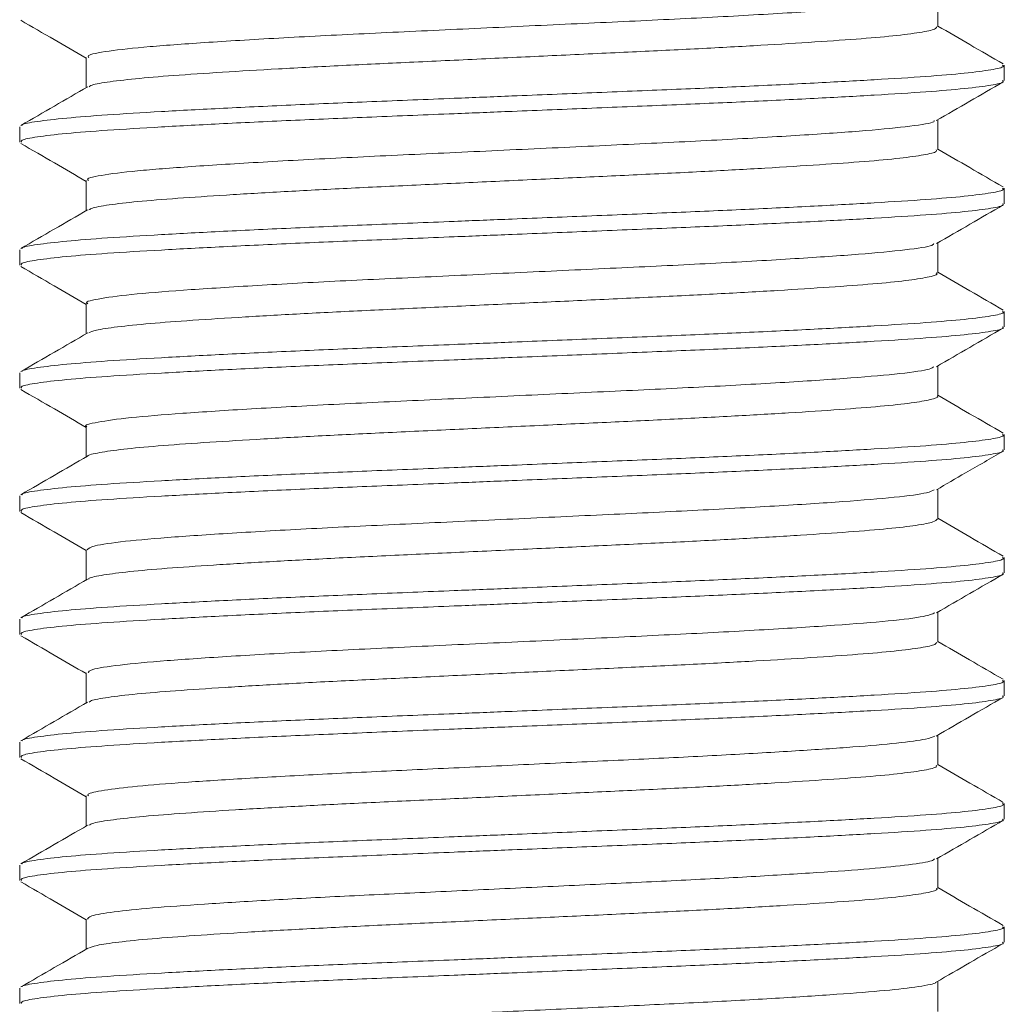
# Model space of a CAD drawing. Header units: millimetres. Extents: x 0 to 210, y 0 to 297.
# Tile 6 of 17: x 68 to 76, y 217 to 225. Entities that reach past the tile are written whole.
import ezdxf

# ---------------------------------------------------------------- set-up
doc = ezdxf.new("R2010")
doc.units = ezdxf.units.MM

msp = doc.modelspace()

# ---------------------------------------------------------------- linework, layer by layer
at = {"color": 7, "linetype": 'Continuous', "lineweight": 15}
for p, q in [((75.5815, 224.983), (75.5815, 225.2269)), ((68.6641, 224.7329), (68.6641, 224.489)), ((76.1228, 224.5455), (76.1228, 224.6705)), ((68.1228, 224.1705), (68.1228, 224.0455)), ((75.5815, 223.983), (75.5815, 224.2269)), ((68.6641, 223.733), (68.6641, 223.489)), ((76.1228, 223.5455), (76.1228, 223.6705)), ((75.5815, 222.9829), (75.5815, 223.2269)), ((68.1228, 223.1705), (68.1228, 223.0455)), ((68.6641, 222.733), (68.6641, 222.489)), ((76.1228, 222.5455), (76.1228, 222.6705)), ((68.1228, 222.1705), (68.1228, 222.0455)), ((75.5815, 221.9829), (75.5815, 222.2269)), ((68.6641, 221.733), (68.6641, 221.489)), ((76.1228, 221.5455), (76.1228, 221.6705)), ((75.5815, 220.9829), (75.5815, 221.2269)), ((68.1228, 221.1705), (68.1228, 221.0455)), ((68.6641, 220.733), (68.6641, 220.489)), ((76.1228, 220.5455), (76.1228, 220.6705)), ((68.1228, 220.1705), (68.1228, 220.0455)), ((75.5815, 219.9829), (75.5815, 220.2269)), ((68.6641, 219.733), (68.6641, 219.489)), ((76.1228, 219.5455), (76.1228, 219.6705)), ((75.5815, 218.983), (75.5815, 219.2269)), ((68.1228, 219.1705), (68.1228, 219.0455)), ((68.6641, 218.733), (68.6641, 218.489)), ((76.1228, 218.5455), (76.1228, 218.6705)), ((68.1228, 218.1705), (68.1228, 218.0455)), ((75.5815, 217.983), (75.5815, 218.2269)), ((68.6641, 217.7329), (68.6641, 217.489)), ((76.1228, 217.5455), (76.1228, 217.6705)), ((75.5815, 216.983), (75.5815, 217.2269)), ((68.1228, 217.1705), (68.1228, 217.0455))]:
    msp.add_line(p, q, dxfattribs=at)
for points, knots in [([(75.5614, 225.2213), (75.562, 225.2196), (75.5673, 225.2062), (75.4092, 225.1798), (75.0838, 225.1436), (74.592, 225.1089), (73.9803, 225.072), (73.2725, 225.0362), (72.5069, 225.0011), (71.7227, 224.9641), (70.9579, 224.929), (70.2518, 224.8932), (69.6419, 224.8563), (69.1544, 224.8216), (68.8268, 224.7853), (68.6655, 224.7553), (68.6807, 224.7382), (68.6855, 224.7329)], [0, 0, 0, 0, 0.01034, 0.084227, 0.157958, 0.230901, 0.304914, 0.378367, 0.451522, 0.525574, 0.598702, 0.672186, 0.74619, 0.819121, 0.892874, 0.966744, 1, 1, 1, 1]), ([(68.1316, 225.0352), (68.2221, 224.9828), (68.3996, 224.8801), (68.5771, 224.7773), (68.6641, 224.7269)], [0, 0, 0, 0, 0.509809, 1, 1, 1, 1]), ([(75.5717, 224.983), (75.5704, 224.9765), (75.5675, 224.9614), (75.4473, 224.9363), (75.235, 224.909), (74.9284, 224.8825), (74.5459, 224.8562), (74.0906, 224.8287), (73.5836, 224.8015), (73.0303, 224.7754), (72.4563, 224.7486), (71.8675, 224.721), (71.2913, 224.694), (70.7335, 224.668), (70.2202, 224.6409), (69.7565, 224.6134), (69.3644, 224.5868), (69.0458, 224.5605), (68.8237, 224.5333), (68.702, 224.5114), (68.691, 224.4994), (68.6878, 224.496)], [0, 0, 0, 0, 0.041172, 0.095576, 0.151559, 0.205967, 0.261953, 0.316358, 0.37234, 0.426748, 0.482734, 0.537139, 0.593121, 0.647529, 0.703514, 0.757919, 0.813901, 0.868307, 0.924291, 0.978696, 1, 1, 1, 1]), ([(76.1139, 224.6808), (76.0235, 224.7332), (75.846, 224.8359), (75.6685, 224.9386), (75.5815, 224.989)], [0, 0, 0, 0, 0.509629, 1, 1, 1, 1]), ([(68.1418, 224.1818), (68.1421, 224.1834), (68.1435, 224.1936), (68.2568, 224.2134), (68.4828, 224.2407), (68.8254, 224.2675), (69.2555, 224.2935), (69.7722, 224.321), (70.3505, 224.3483), (70.9847, 224.3746), (71.5815, 224.3986), (72.1832, 224.4229), (72.7805, 224.4471), (73.4205, 224.4727), (74.0307, 224.4988), (74.5878, 224.5257), (75.0851, 224.5529), (75.4973, 224.5787), (75.8187, 224.6058), (76.0255, 224.6331), (76.1244, 224.6548), (76.1123, 224.6669), (76.1087, 224.6705)], [0, 0, 0, 0, 0.009847, 0.064066, 0.119856, 0.174077, 0.22987, 0.284089, 0.339879, 0.3941, 0.449894, 0.488185, 0.54127, 0.595827, 0.648911, 0.703468, 0.757687, 0.813478, 0.867696, 0.923487, 0.977707, 1, 1, 1, 1]), ([(68.676, 224.4959), (68.5855, 224.4435), (68.4047, 224.3388), (68.2238, 224.2341), (68.1333, 224.1817)], [0, 0, 0, 0, 0.499931, 1, 1, 1, 1]), ([(68.1369, 224.0455), (68.1354, 224.0508), (68.1316, 224.0647), (68.2534, 224.0884), (68.4837, 224.1157), (68.8252, 224.1425), (69.2556, 224.1685), (69.7721, 224.196), (70.3505, 224.2233), (70.9847, 224.2496), (71.5815, 224.2736), (72.1832, 224.2979), (72.7805, 224.3221), (73.4205, 224.3477), (74.0307, 224.3738), (74.5878, 224.4007), (75.0851, 224.4279), (75.4973, 224.4537), (75.8187, 224.4808), (76.0255, 224.5081), (76.1244, 224.5298), (76.1123, 224.5419), (76.1087, 224.5455)], [0, 0, 0, 0, 0.032726, 0.085691, 0.140193, 0.193161, 0.247665, 0.30063, 0.355132, 0.4081, 0.462604, 0.500011, 0.551869, 0.605165, 0.657023, 0.71032, 0.763286, 0.817788, 0.870753, 0.925255, 0.978222, 1, 1, 1, 1]), ([(75.5704, 224.2205), (75.6608, 224.2728), (75.8417, 224.3776), (76.0227, 224.4823), (76.1131, 224.5347)], [0, 0, 0, 0, 0.499927, 1, 1, 1, 1]), ([(75.554, 224.2204), (75.5537, 224.2174), (75.5519, 224.2027), (75.3745, 224.1748), (75.0252, 224.1389), (74.5155, 224.1039), (73.8889, 224.0669), (73.1711, 224.0316), (72.4006, 223.9961), (71.6166, 223.9591), (70.8576, 223.9243), (70.1624, 223.8882), (69.568, 223.8514), (69.099, 223.8169), (68.7955, 223.7802), (68.6556, 223.7521), (68.6775, 223.7366), (68.6828, 223.7329)], [0, 0, 0, 0, 0.018553, 0.092672, 0.166375, 0.239575, 0.313764, 0.387141, 0.460646, 0.53482, 0.607944, 0.681748, 0.755819, 0.828842, 0.902863, 0.976744, 1, 1, 1, 1]), ([(68.1332, 224.0342), (68.2237, 223.9819), (68.4007, 223.8795), (68.5776, 223.777), (68.6641, 223.7269)], [0, 0, 0, 0, 0.511191, 1, 1, 1, 1]), ([(75.5696, 223.983), (75.5716, 223.9785), (75.5777, 223.9651), (75.4805, 223.9422), (75.2868, 223.9146), (75.0004, 223.888), (74.6304, 223.8618), (74.1925, 223.8345), (73.6916, 223.807), (73.1506, 223.7809), (72.5754, 223.7542), (71.9926, 223.7269), (71.4082, 223.6995), (70.8493, 223.6737), (70.3217, 223.6465), (69.8498, 223.6192), (69.4389, 223.5921), (69.1065, 223.5663), (68.8614, 223.5389), (68.7161, 223.5149), (68.6937, 223.5004), (68.6853, 223.495)], [0, 0, 0, 0, 0.02871, 0.084582, 0.138877, 0.194747, 0.249043, 0.304914, 0.359209, 0.415078, 0.469374, 0.525243, 0.579539, 0.635409, 0.689704, 0.745573, 0.799871, 0.855743, 0.910038, 0.965907, 1, 1, 1, 1]), ([(76.1133, 223.6812), (76.0228, 223.7335), (75.8456, 223.8361), (75.6683, 223.9388), (75.5815, 223.989)], [0, 0, 0, 0, 0.5103795, 1, 1, 1, 1]), ([(68.1414, 223.1807), (68.1415, 223.1827), (68.1425, 223.1932), (68.2564, 223.2134), (68.4829, 223.2407), (68.8254, 223.2675), (69.2555, 223.2935), (69.7722, 223.321), (70.3505, 223.3483), (70.9847, 223.3746), (71.5815, 223.3986), (72.1832, 223.4229), (72.7805, 223.4471), (73.4205, 223.4727), (74.0307, 223.4988), (74.5878, 223.5257), (75.0851, 223.5529), (75.4973, 223.5787), (75.8187, 223.6058), (76.0255, 223.6331), (76.1244, 223.6548), (76.1123, 223.6669), (76.1087, 223.6705)], [0, 0, 0, 0, 0.012061, 0.066159, 0.121824, 0.175924, 0.231593, 0.28569, 0.341355, 0.395455, 0.451124, 0.48933, 0.542296, 0.59673, 0.649696, 0.704131, 0.758229, 0.813895, 0.867992, 0.923658, 0.977757, 1, 1, 1, 1]), ([(68.1369, 223.0455), (68.1354, 223.0508), (68.1316, 223.0647), (68.2534, 223.0884), (68.4837, 223.1157), (68.8252, 223.1425), (69.2556, 223.1685), (69.7721, 223.196), (70.3505, 223.2233), (70.9847, 223.2496), (71.5815, 223.2736), (72.1832, 223.2979), (72.7805, 223.3221), (73.4205, 223.3477), (74.0307, 223.3738), (74.5878, 223.4007), (75.0851, 223.4279), (75.4973, 223.4537), (75.8187, 223.4808), (76.0255, 223.5081), (76.1244, 223.5298), (76.1123, 223.5419), (76.1087, 223.5455)], [0, 0, 0, 0, 0.032726, 0.085691, 0.140193, 0.193161, 0.247665, 0.30063, 0.355132, 0.4081, 0.462604, 0.500011, 0.551869, 0.605165, 0.657023, 0.71032, 0.763286, 0.817788, 0.870753, 0.925255, 0.978222, 1, 1, 1, 1]), ([(75.5716, 223.2212), (75.662, 223.2735), (75.8429, 223.3783), (76.0238, 223.483), (76.1142, 223.5353)], [0, 0, 0, 0, 0.499933, 1, 1, 1, 1]), ([(68.6742, 223.4949), (68.5838, 223.4425), (68.4028, 223.3377), (68.2219, 223.233), (68.1314, 223.1807)], [0, 0, 0, 0, 0.499922, 1, 1, 1, 1]), ([(75.5507, 223.221), (75.5478, 223.2162), (75.5376, 223.1996), (75.337, 223.1698), (74.9639, 223.1343), (74.4368, 223.099), (73.7958, 223.0619), (73.0686, 223.027), (72.2939, 222.9911), (71.5109, 222.9542), (70.7583, 222.9196), (70.0748, 222.8831), (69.4964, 222.8466), (69.0463, 222.812), (68.7678, 222.7752), (68.6464, 222.749), (68.6729, 222.735), (68.6769, 222.7329)], [0, 0, 0, 0, 0.03006, 0.104127, 0.177525, 0.250799, 0.324881, 0.397975, 0.471575, 0.545586, 0.618524, 0.69237, 0.766223, 0.839158, 0.913165, 0.986776, 1, 1, 1, 1]), ([(68.1311, 223.0354), (68.2216, 222.9831), (68.3993, 222.8802), (68.5769, 222.7774), (68.6641, 222.7269)], [0, 0, 0, 0, 0.509364, 1, 1, 1, 1]), ([(75.5705, 222.983), (75.5736, 222.9801), (75.5861, 222.9687), (75.5076, 222.9478), (75.337, 222.9205), (75.0658, 222.8933), (74.7156, 222.8675), (74.2876, 222.8401), (73.8024, 222.8128), (73.2646, 222.7861), (72.6994, 222.76), (72.1125, 222.7325), (71.5313, 222.7052), (70.9616, 222.679), (70.43, 222.6524), (69.9419, 222.6248), (69.5201, 222.5977), (69.1681, 222.5717), (68.9059, 222.5447), (68.7344, 222.5189), (68.6992, 222.5029), (68.6833, 222.4956)], [0, 0, 0, 0, 0.017833, 0.072219, 0.128182, 0.18257, 0.238535, 0.292921, 0.348884, 0.403273, 0.459239, 0.513625, 0.569587, 0.623977, 0.679943, 0.734329, 0.790292, 0.84468, 0.900647, 0.955033, 1, 1, 1, 1]), ([(76.1145, 222.6804), (76.0241, 222.7328), (75.8464, 222.8356), (75.6687, 222.9385), (75.5815, 222.989)], [0, 0, 0, 0, 0.509153, 1, 1, 1, 1]), ([(68.1417, 222.1816), (68.142, 222.1832), (68.1433, 222.1935), (68.2567, 222.2134), (68.4828, 222.2407), (68.8254, 222.2675), (69.2555, 222.2935), (69.7722, 222.321), (70.3505, 222.3483), (70.9847, 222.3746), (71.5815, 222.3986), (72.1832, 222.4229), (72.7805, 222.4471), (73.4205, 222.4727), (74.0307, 222.4988), (74.5878, 222.5257), (75.0851, 222.5529), (75.4973, 222.5787), (75.8187, 222.6058), (76.0255, 222.6331), (76.1244, 222.6548), (76.1123, 222.6669), (76.1087, 222.6705)], [0, 0, 0, 0, 0.010242, 0.064439, 0.120207, 0.174406, 0.230177, 0.284374, 0.340142, 0.394342, 0.450113, 0.488389, 0.541453, 0.595988, 0.649051, 0.703586, 0.757783, 0.813552, 0.867749, 0.923518, 0.977716, 1, 1, 1, 1]), ([(68.6755, 222.4956), (68.5851, 222.4433), (68.4043, 222.3386), (68.2234, 222.2339), (68.1329, 222.1815)], [0, 0, 0, 0, 0.499935, 1, 1, 1, 1]), ([(68.1369, 222.0455), (68.1354, 222.0508), (68.1316, 222.0647), (68.2534, 222.0884), (68.4837, 222.1157), (68.8252, 222.1425), (69.2556, 222.1685), (69.7721, 222.196), (70.3505, 222.2233), (70.9847, 222.2496), (71.5815, 222.2736), (72.1832, 222.2979), (72.7805, 222.3221), (73.4205, 222.3477), (74.0307, 222.3738), (74.5878, 222.4007), (75.0851, 222.4279), (75.4973, 222.4537), (75.8187, 222.4808), (76.0255, 222.5081), (76.1244, 222.5298), (76.1123, 222.5419), (76.1087, 222.5455)], [0, 0, 0, 0, 0.032726, 0.085691, 0.140193, 0.193161, 0.247665, 0.30063, 0.355132, 0.4081, 0.462604, 0.500011, 0.551869, 0.605165, 0.657023, 0.71032, 0.763286, 0.817788, 0.870753, 0.925255, 0.978222, 1, 1, 1, 1]), ([(75.5709, 222.2207), (75.6613, 222.2731), (75.8422, 222.3779), (76.0231, 222.4826), (76.1136, 222.5349)], [0, 0, 0, 0, 0.499928, 1, 1, 1, 1]), ([(75.5494, 222.2205), (75.542, 222.2143), (75.5209, 222.1962), (75.2957, 222.1647), (74.9001, 222.1297), (74.3559, 222.0939), (73.7011, 222.057), (72.9651, 222.0223), (72.187, 221.986), (71.4058, 221.9494), (70.6604, 221.9148), (69.9891, 221.8781), (69.4274, 221.8419), (68.9964, 221.8071), (68.7439, 221.7701), (68.6379, 221.7459), (68.6666, 221.7335), (68.6678, 221.733)], [0, 0, 0, 0, 0.03924, 0.113396, 0.186653, 0.260211, 0.334328, 0.407373, 0.481209, 0.555199, 0.628185, 0.702213, 0.775991, 0.849072, 0.923206, 0.996688, 1, 1, 1, 1]), ([(68.1332, 222.0343), (68.2237, 221.9819), (68.4006, 221.8795), (68.5776, 221.777), (68.6641, 221.7269)], [0, 0, 0, 0, 0.511215, 1, 1, 1, 1]), ([(75.5772, 221.9829), (75.5786, 221.9821), (75.5944, 221.9722), (75.5314, 221.9537), (75.3813, 221.9261), (75.1304, 221.899), (74.7939, 221.8729), (74.3842, 221.846), (73.9063, 221.8184), (73.3822, 221.7916), (72.8172, 221.7655), (72.2378, 221.7383), (71.6498, 221.7108), (71.0805, 221.6844), (70.5357, 221.658), (70.0409, 221.6307), (69.6009, 221.6032), (69.237, 221.5773), (68.9493, 221.5503), (68.7655, 221.5231), (68.6758, 221.5045), (68.6765, 221.4955), (68.6766, 221.4952)], [0, 0, 0, 0, 0.00545, 0.061374, 0.115718, 0.171638, 0.225986, 0.28191, 0.336254, 0.392174, 0.446521, 0.502444, 0.556788, 0.612709, 0.667053, 0.722974, 0.777319, 0.833239, 0.887584, 0.943504, 0.99785, 1, 1, 1, 1]), ([(76.1127, 221.6815), (76.0222, 221.7339), (75.8451, 221.8364), (75.6681, 221.9389), (75.5815, 221.989)], [0, 0, 0, 0, 0.510957, 1, 1, 1, 1]), ([(68.1415, 221.181), (68.1417, 221.1828), (68.1428, 221.1933), (68.2565, 221.2134), (68.4829, 221.2407), (68.8254, 221.2675), (69.2555, 221.2935), (69.7722, 221.321), (70.3505, 221.3483), (70.9847, 221.3746), (71.5815, 221.3986), (72.1832, 221.4229), (72.7805, 221.4471), (73.4205, 221.4727), (74.0307, 221.4988), (74.5878, 221.5257), (75.0851, 221.5529), (75.4973, 221.5787), (75.8187, 221.6058), (76.0255, 221.6331), (76.1244, 221.6548), (76.1123, 221.6669), (76.1087, 221.6705)], [0, 0, 0, 0, 0.011478, 0.065607, 0.121306, 0.175438, 0.231139, 0.285268, 0.340966, 0.395098, 0.4508, 0.489028, 0.542025, 0.596492, 0.649489, 0.703957, 0.758086, 0.813785, 0.867914, 0.923613, 0.977744, 1, 1, 1, 1]), ([(68.1369, 221.0455), (68.1354, 221.0508), (68.1316, 221.0647), (68.2534, 221.0884), (68.4837, 221.1157), (68.8252, 221.1425), (69.2556, 221.1685), (69.7721, 221.196), (70.3505, 221.2233), (70.9847, 221.2496), (71.5815, 221.2736), (72.1832, 221.2979), (72.7805, 221.3221), (73.4205, 221.3477), (74.0307, 221.3738), (74.5878, 221.4007), (75.0851, 221.4279), (75.4973, 221.4537), (75.8187, 221.4808), (76.0255, 221.5081), (76.1244, 221.5298), (76.1123, 221.5419), (76.1087, 221.5455)], [0, 0, 0, 0, 0.032726, 0.085691, 0.140193, 0.193161, 0.247665, 0.30063, 0.355132, 0.4081, 0.462604, 0.500011, 0.551869, 0.605165, 0.657023, 0.71032, 0.763286, 0.817788, 0.870753, 0.925255, 0.978222, 1, 1, 1, 1]), ([(75.5707, 221.2207), (75.6498, 221.2665), (75.8306, 221.3712), (76.0115, 221.4758), (76.1132, 221.5347)], [0, 0, 0, 0, 0.437517, 1, 1, 1, 1]), ([(68.6747, 221.4952), (68.5842, 221.4428), (68.4033, 221.338), (68.2224, 221.2333), (68.1319, 221.1809)], [0, 0, 0, 0, 0.499923, 1, 1, 1, 1]), ([(75.5516, 221.2205), (75.5379, 221.2126), (75.5037, 221.1928), (75.2512, 221.1598), (74.8337, 221.125), (74.2728, 221.0889), (73.6048, 221.0521), (72.8607, 221.0175), (72.08, 220.9809), (71.3013, 220.9446), (70.5637, 220.9099), (69.9059, 220.873), (69.3592, 220.8372), (68.9561, 220.8022), (68.7059, 220.7662), (68.6822, 220.7437), (68.671, 220.7331)], [0, 0, 0, 0, 0.049187, 0.123331, 0.196438, 0.270185, 0.344234, 0.417227, 0.491198, 0.565066, 0.638098, 0.712206, 0.785807, 0.859031, 0.93319, 1, 1, 1, 1]), ([(68.131, 221.0355), (68.2214, 220.9832), (68.3991, 220.8803), (68.5768, 220.7774), (68.6641, 220.7269)], [0, 0, 0, 0, 0.50912, 1, 1, 1, 1]), ([(75.5774, 220.9829), (75.5715, 220.9751), (75.5588, 220.9584), (75.4197, 220.932), (75.1895, 220.9044), (74.8721, 220.8785), (74.474, 220.8516), (74.0127, 220.8243), (73.4932, 220.797), (72.9396, 220.7712), (72.3576, 220.7439), (71.7743, 220.7166), (71.1955, 220.6896), (70.6482, 220.6638), (70.1382, 220.6363), (69.6888, 220.609), (69.3054, 220.5825), (69.0031, 220.5562), (68.7951, 220.5287), (68.6891, 220.5082), (68.6841, 220.4972), (68.6832, 220.4951)], [0, 0, 0, 0, 0.0491212, 0.1050184, 0.1593394, 0.2152357, 0.269557, 0.3254536, 0.3797759, 0.4356735, 0.4899948, 0.5458911, 0.6002149, 0.6561143, 0.7104352, 0.7663313, 0.8206558, 0.876556, 0.9308769, 0.9867728, 1, 1, 1, 1]), ([(76.1146, 220.6804), (76.0241, 220.7328), (75.8464, 220.8356), (75.6687, 220.9385), (75.5815, 220.989)], [0, 0, 0, 0, 0.509181, 1, 1, 1, 1]), ([(68.1415, 220.181), (68.1417, 220.1829), (68.1428, 220.1933), (68.2565, 220.2134), (68.4829, 220.2407), (68.8254, 220.2675), (69.2555, 220.2935), (69.7722, 220.321), (70.3505, 220.3483), (70.9847, 220.3746), (71.5815, 220.3986), (72.1832, 220.4229), (72.7805, 220.4471), (73.4205, 220.4727), (74.0307, 220.4988), (74.5878, 220.5257), (75.0851, 220.5529), (75.4973, 220.5787), (75.8187, 220.6058), (76.0255, 220.6331), (76.1244, 220.6548), (76.1123, 220.6669), (76.1087, 220.6705)], [0, 0, 0, 0, 0.011472, 0.065602, 0.121301, 0.175433, 0.231134, 0.285264, 0.340962, 0.395095, 0.450797, 0.489025, 0.542023, 0.59649, 0.649487, 0.703955, 0.758084, 0.813784, 0.867914, 0.923613, 0.977744, 1, 1, 1, 1]), ([(68.6744, 220.495), (68.584, 220.4427), (68.4032, 220.338), (68.2223, 220.2333), (68.1319, 220.1809)], [0, 0, 0, 0, 0.499937, 1, 1, 1, 1]), ([(68.1369, 220.0455), (68.1354, 220.0508), (68.1316, 220.0647), (68.2534, 220.0884), (68.4837, 220.1157), (68.8252, 220.1425), (69.2556, 220.1685), (69.7721, 220.196), (70.3505, 220.2233), (70.9847, 220.2496), (71.5815, 220.2736), (72.1832, 220.2979), (72.7805, 220.3221), (73.4205, 220.3477), (74.0307, 220.3738), (74.5878, 220.4007), (75.0851, 220.4279), (75.4973, 220.4537), (75.8187, 220.4808), (76.0255, 220.5081), (76.1244, 220.5298), (76.1123, 220.5419), (76.1087, 220.5455)], [0, 0, 0, 0, 0.032726, 0.085691, 0.140193, 0.193161, 0.247665, 0.30063, 0.355132, 0.4081, 0.462604, 0.500011, 0.551869, 0.605165, 0.657023, 0.71032, 0.763286, 0.817788, 0.870753, 0.925255, 0.978222, 1, 1, 1, 1]), ([(75.5711, 220.2209), (75.6615, 220.2732), (75.8425, 220.378), (76.0234, 220.4827), (76.1139, 220.5351)], [0, 0, 0, 0, 0.499922, 1, 1, 1, 1]), ([(75.5579, 220.2208), (75.5358, 220.2112), (75.4863, 220.1895), (75.2035, 220.1549), (74.7648, 220.1203), (74.1877, 220.0838), (73.507, 220.0473), (72.7557, 220.0127), (71.9731, 219.9759), (71.1976, 219.9399), (70.4686, 219.905), (69.8246, 219.868), (69.295, 219.8326), (68.9137, 219.7971), (68.6926, 219.7629), (68.6832, 219.7421), (68.6791, 219.7331)], [0, 0, 0, 0, 0.0597372, 0.1337902, 0.2067668, 0.2806259, 0.3545289, 0.4274889, 0.5015167, 0.5751842, 0.6482806, 0.7223908, 0.7957394, 0.869124, 0.9432298, 1, 1, 1, 1]), ([(68.1326, 220.0346), (68.2231, 219.9822), (68.4003, 219.8797), (68.5774, 219.7771), (68.6641, 219.7269)], [0, 0, 0, 0, 0.510701, 1, 1, 1, 1]), ([(75.5706, 219.9829), (75.5703, 219.9768), (75.5696, 219.9621), (75.4546, 219.9376), (75.2467, 219.9103), (74.9438, 219.8837), (74.5647, 219.8575), (74.1122, 219.8299), (73.6074, 219.8027), (73.0556, 219.7765), (72.4824, 219.7498), (71.8937, 219.7223), (71.3168, 219.6952), (70.7576, 219.6692), (70.2423, 219.6421), (69.7758, 219.6146), (69.3804, 219.588), (69.0583, 219.5617), (68.8315, 219.5345), (68.7046, 219.5121), (68.6915, 219.4994), (68.6874, 219.4954)], [0, 0, 0, 0, 0.038454, 0.092808, 0.148738, 0.203096, 0.259031, 0.313385, 0.369315, 0.423673, 0.479607, 0.533962, 0.589892, 0.644249, 0.700183, 0.754537, 0.810468, 0.864824, 0.920756, 0.97511, 1, 1, 1, 1]), ([(76.1123, 219.6817), (76.0218, 219.7341), (75.8449, 219.8365), (75.668, 219.9389), (75.5815, 219.989)], [0, 0, 0, 0, 0.511282, 1, 1, 1, 1]), ([(68.1415, 219.1811), (68.1417, 219.1829), (68.1428, 219.1933), (68.2565, 219.2134), (68.4829, 219.2407), (68.8254, 219.2675), (69.2555, 219.2935), (69.7722, 219.321), (70.3505, 219.3483), (70.9847, 219.3746), (71.5815, 219.3986), (72.1832, 219.4229), (72.7805, 219.4471), (73.4205, 219.4727), (74.0307, 219.4988), (74.5878, 219.5257), (75.0851, 219.5529), (75.4973, 219.5787), (75.8187, 219.6058), (76.0255, 219.6331), (76.1244, 219.6548), (76.1123, 219.6669), (76.1087, 219.6705)], [0, 0, 0, 0, 0.011366, 0.065501, 0.121206, 0.175344, 0.231051, 0.285186, 0.340891, 0.395029, 0.450737, 0.48897, 0.541973, 0.596446, 0.649449, 0.703923, 0.758058, 0.813764, 0.867899, 0.923605, 0.977741, 1, 1, 1, 1]), ([(68.1369, 219.0455), (68.1354, 219.0508), (68.1316, 219.0647), (68.2534, 219.0884), (68.4837, 219.1157), (68.8252, 219.1425), (69.2556, 219.1685), (69.7721, 219.196), (70.3505, 219.2233), (70.9847, 219.2496), (71.5815, 219.2736), (72.1832, 219.2979), (72.7805, 219.3221), (73.4205, 219.3477), (74.0307, 219.3738), (74.5878, 219.4007), (75.0851, 219.4279), (75.4973, 219.4537), (75.8187, 219.4808), (76.0255, 219.5081), (76.1244, 219.5298), (76.1123, 219.5419), (76.1087, 219.5455)], [0, 0, 0, 0, 0.032726, 0.085691, 0.140193, 0.193161, 0.247665, 0.30063, 0.355132, 0.4081, 0.462604, 0.500011, 0.551869, 0.605165, 0.657023, 0.71032, 0.763286, 0.817788, 0.870753, 0.925255, 0.978222, 1, 1, 1, 1]), ([(75.5698, 219.2201), (75.6602, 219.2725), (75.8411, 219.3772), (76.022, 219.4819), (76.1124, 219.5343)], [0, 0, 0, 0, 0.4999332, 1, 1, 1, 1]), ([(68.675, 219.4954), (68.5845, 219.443), (68.4035, 219.3381), (68.2225, 219.2334), (68.132, 219.181)], [0, 0, 0, 0, 0.499912, 1, 1, 1, 1]), ([(75.5586, 219.2201), (75.5398, 219.2117), (75.497, 219.1927), (75.2678, 219.1621), (74.9116, 219.1309), (74.44, 219.0993), (73.876, 219.0665), (73.2419, 219.0349), (72.5633, 219.0037), (71.8663, 218.9709), (71.1803, 218.939), (70.532, 218.908), (69.9467, 218.8753), (69.4497, 218.8432), (69.0575, 218.8124), (68.7953, 218.7797), (68.6661, 218.753), (68.6774, 218.7378), (68.681, 218.7329)], [0, 0, 0, 0, 0.051932, 0.117916, 0.183065, 0.248399, 0.314396, 0.379725, 0.444879, 0.510864, 0.576359, 0.641374, 0.707323, 0.772961, 0.837888, 0.903776, 0.969534, 1, 1, 1, 1]), ([(68.1312, 219.0354), (68.2217, 218.983), (68.3993, 218.8802), (68.5769, 218.7774), (68.6641, 218.7269)], [0, 0, 0, 0, 0.509274, 1, 1, 1, 1]), ([(75.5696, 218.983), (75.572, 218.9788), (75.5796, 218.9658), (75.4869, 218.9434), (75.2976, 218.9159), (75.015, 218.8891), (74.6486, 218.863), (74.2136, 218.8358), (73.715, 218.8082), (73.1757, 218.782), (72.6015, 218.7554), (72.0189, 218.7281), (71.434, 218.7007), (70.8738, 218.6748), (70.3443, 218.6478), (69.8698, 218.6205), (69.4556, 218.5933), (69.1197, 218.5675), (68.8703, 218.5401), (68.7191, 218.5156), (68.694, 218.5007), (68.684, 218.4947)], [0, 0, 0, 0, 0.026104, 0.081953, 0.136226, 0.192072, 0.246345, 0.302193, 0.356465, 0.412312, 0.466584, 0.52243, 0.576702, 0.632548, 0.686821, 0.742667, 0.796941, 0.852789, 0.907061, 0.962907, 1, 1, 1, 1]), ([(76.1143, 218.6806), (76.0238, 218.733), (75.8462, 218.8357), (75.6686, 218.9386), (75.5815, 218.989)], [0, 0, 0, 0, 0.5095301, 1, 1, 1, 1]), ([(68.1413, 218.1806), (68.1415, 218.1826), (68.1423, 218.1932), (68.2563, 218.2134), (68.4829, 218.2407), (68.8254, 218.2675), (69.2555, 218.2935), (69.7722, 218.321), (70.3505, 218.3483), (70.9847, 218.3746), (71.5815, 218.3986), (72.1832, 218.4229), (72.7805, 218.4471), (73.4205, 218.4727), (74.0307, 218.4988), (74.5878, 218.5257), (75.0851, 218.5529), (75.4973, 218.5787), (75.8187, 218.6058), (76.0255, 218.6331), (76.1244, 218.6548), (76.1123, 218.6669), (76.1087, 218.6705)], [0, 0, 0, 0, 0.01239, 0.066469, 0.122116, 0.176198, 0.231848, 0.285927, 0.341574, 0.395656, 0.451306, 0.4895, 0.542448, 0.596865, 0.649813, 0.70423, 0.758309, 0.813957, 0.868036, 0.923684, 0.977764, 1, 1, 1, 1]), ([(68.6738, 218.4946), (68.5834, 218.4423), (68.4025, 218.3375), (68.2216, 218.2328), (68.1311, 218.1805)], [0, 0, 0, 0, 0.499931, 1, 1, 1, 1]), ([(68.1369, 218.0455), (68.1354, 218.0508), (68.1316, 218.0647), (68.2534, 218.0884), (68.4837, 218.1157), (68.8252, 218.1425), (69.2556, 218.1685), (69.7721, 218.196), (70.3505, 218.2233), (70.9847, 218.2496), (71.5815, 218.2736), (72.1832, 218.2979), (72.7805, 218.3221), (73.4205, 218.3477), (74.0307, 218.3738), (74.5878, 218.4007), (75.0851, 218.4279), (75.4973, 218.4537), (75.8187, 218.4808), (76.0255, 218.5081), (76.1244, 218.5298), (76.1123, 218.5419), (76.1087, 218.5455)], [0, 0, 0, 0, 0.032726, 0.085691, 0.140193, 0.193161, 0.247665, 0.30063, 0.355132, 0.4081, 0.462604, 0.500011, 0.551869, 0.605165, 0.657023, 0.71032, 0.763286, 0.817788, 0.870753, 0.925255, 0.978222, 1, 1, 1, 1]), ([(75.5715, 218.2211), (75.662, 218.2735), (75.8429, 218.3783), (76.0239, 218.483), (76.1144, 218.5354)], [0, 0, 0, 0, 0.4999226, 1, 1, 1, 1]), ([(75.5545, 218.221), (75.5498, 218.216), (75.5349, 218.2006), (75.3617, 218.1734), (75.0502, 218.1414), (74.6146, 218.1105), (74.081, 218.0779), (73.4682, 218.0456), (72.8022, 218.0148), (72.1085, 217.9823), (71.4155, 217.9498), (70.7511, 217.9191), (70.1411, 217.8867), (69.611, 217.8541), (69.1806, 217.8233), (68.8714, 217.7911), (68.6895, 217.7604), (68.6789, 217.7414), (68.6741, 217.7329)], [0, 0, 0, 0, 0.031001, 0.096826, 0.162265, 0.227084, 0.29286, 0.358428, 0.423188, 0.488889, 0.554563, 0.619316, 0.684919, 0.750674, 0.81547, 0.880951, 0.946763, 1, 1, 1, 1]), ([(68.132, 218.0349), (68.2225, 217.9825), (68.3999, 217.8799), (68.5772, 217.7772), (68.6641, 217.7269)], [0, 0, 0, 0, 0.510332, 1, 1, 1, 1]), ([(75.5714, 217.983), (75.5744, 217.9806), (75.5879, 217.9695), (75.513, 217.949), (75.347, 217.9217), (75.0797, 217.8945), (74.733, 217.8687), (74.3081, 217.8414), (73.8253, 217.8141), (73.2894, 217.7872), (72.7253, 217.7612), (72.1388, 217.7337), (71.5572, 217.7064), (70.9864, 217.6801), (70.453, 217.6536), (69.9624, 217.6261), (69.5376, 217.5989), (69.1821, 217.5729), (68.9157, 217.546), (68.7381, 217.5198), (68.6997, 217.5033), (68.6818, 217.4956)], [0, 0, 0, 0, 0.015471, 0.069849, 0.125804, 0.180183, 0.23614, 0.290518, 0.346472, 0.400853, 0.456811, 0.511189, 0.567143, 0.621524, 0.677483, 0.73186, 0.787814, 0.842195, 0.898154, 0.952531, 1, 1, 1, 1]), ([(76.1125, 217.6816), (76.0221, 217.734), (75.845, 217.8364), (75.6681, 217.9389), (75.5815, 217.989)], [0, 0, 0, 0, 0.51099, 1, 1, 1, 1]), ([(68.1417, 217.1815), (68.1419, 217.1832), (68.1433, 217.1935), (68.2567, 217.2134), (68.4828, 217.2407), (68.8254, 217.2675), (69.2555, 217.2935), (69.7722, 217.321), (70.3505, 217.3483), (70.9847, 217.3746), (71.5815, 217.3986), (72.1832, 217.4229), (72.7805, 217.4471), (73.4205, 217.4727), (74.0307, 217.4988), (74.5878, 217.5257), (75.0851, 217.5529), (75.4973, 217.5787), (75.8187, 217.6058), (76.0255, 217.6331), (76.1244, 217.6548), (76.1123, 217.6669), (76.1087, 217.6705)], [0, 0, 0, 0, 0.01045, 0.064635, 0.120392, 0.17458, 0.230339, 0.284524, 0.340281, 0.394469, 0.450229, 0.488497, 0.541549, 0.596073, 0.649125, 0.703649, 0.757834, 0.813591, 0.867777, 0.923534, 0.977721, 1, 1, 1, 1]), ([(68.1369, 217.0455), (68.1354, 217.0508), (68.1316, 217.0647), (68.2534, 217.0884), (68.4837, 217.1157), (68.8252, 217.1425), (69.2556, 217.1685), (69.7721, 217.196), (70.3505, 217.2233), (70.9847, 217.2496), (71.5815, 217.2736), (72.1832, 217.2979), (72.7805, 217.3221), (73.4205, 217.3477), (74.0307, 217.3738), (74.5878, 217.4007), (75.0851, 217.4279), (75.4973, 217.4537), (75.8187, 217.4808), (76.0255, 217.5081), (76.1244, 217.5298), (76.1123, 217.5419), (76.1087, 217.5455)], [0, 0, 0, 0, 0.032726, 0.085691, 0.140193, 0.193161, 0.247665, 0.30063, 0.355132, 0.4081, 0.462604, 0.500011, 0.551869, 0.605165, 0.657023, 0.71032, 0.763286, 0.817788, 0.870753, 0.925255, 0.978222, 1, 1, 1, 1]), ([(75.5696, 217.2201), (75.6601, 217.2724), (75.841, 217.3772), (76.0219, 217.4819), (76.1123, 217.5342)], [0, 0, 0, 0, 0.499929, 1, 1, 1, 1]), ([(68.6755, 217.4956), (68.5851, 217.4433), (68.4042, 217.3385), (68.2232, 217.2338), (68.1328, 217.1814)], [0, 0, 0, 0, 0.4999273, 1, 1, 1, 1]), ([(75.5639, 217.22), (75.564, 217.2191), (75.5654, 217.2076), (75.4376, 217.1848), (75.1755, 217.1523), (74.7772, 217.1215), (74.2767, 217.0893), (73.6882, 217.0566), (73.0379, 217.0257), (72.3508, 216.9937), (71.6541, 216.9609), (70.9768, 216.9298), (70.3451, 216.8981), (69.7841, 216.8653), (69.3183, 216.8338), (68.9609, 216.8025), (68.7429, 216.7697), (68.6491, 216.7467), (68.6704, 216.7345), (68.6734, 216.7328)], [0, 0, 0, 0, 0.006025, 0.071829, 0.13771, 0.202635, 0.268327, 0.334275, 0.399274, 0.46483, 0.530821, 0.595944, 0.66134, 0.727351, 0.792646, 0.857862, 0.923868, 0.989335, 1, 1, 1, 1])]:
    msp.add_open_spline(points, degree=3, knots=knots, dxfattribs=at)

doc.saveas('drawing.dxf')
